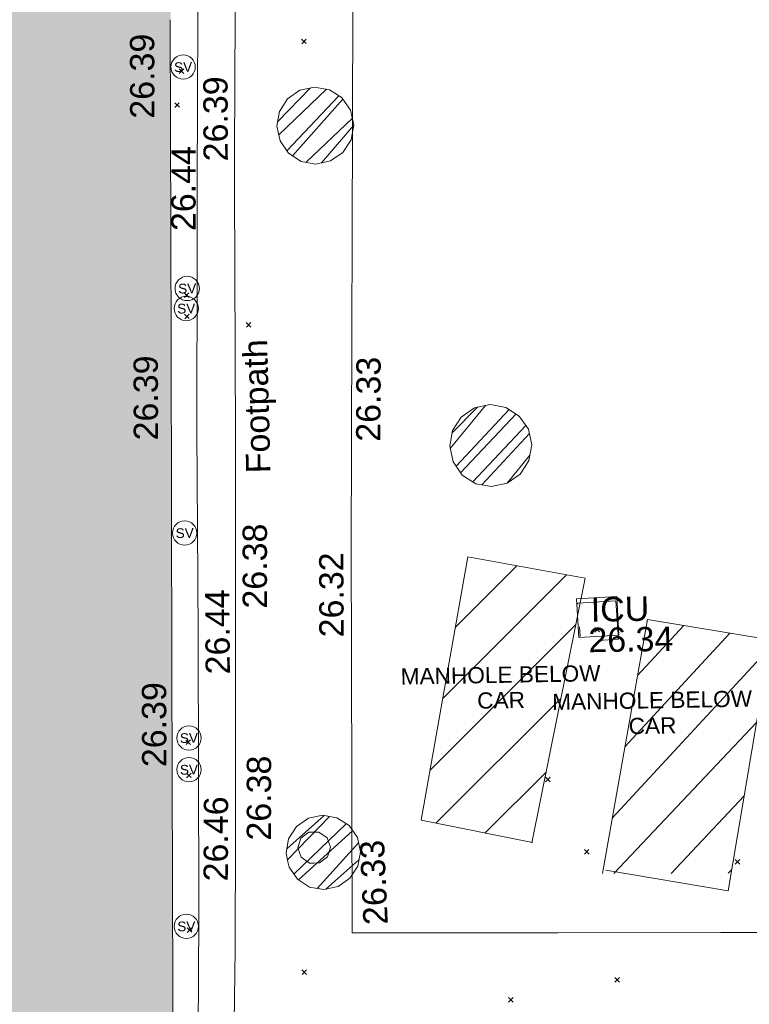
# Model space of a CAD drawing. Header units: millimetres. Extents: x -290717 to 520720, y -88450 to 287762.
# Tile 226 of 256: x 15647 to 26908, y 15873 to 31063. Entities that reach past the tile are written whole.
import ezdxf

# ---------------------------------------------------------------- set-up
doc = ezdxf.new("R2010")
doc.units = ezdxf.units.MM
for name, pattern in [('IMPORT-HIDDEN2 _3_', [4762.5, 3175, -1587.5]), ('IMPORT-UG_ELEC_STREET LIGHTING_QLB2 _2_', [2700, 1500, -300.0000000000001, 0, -250, 150, -300.0000000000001, 0, -200]), ('IMPORT-UG_UNIDENTIFIED_QLA _2_', [2350, 1500, -300.0000000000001, 0, -50, 150, -300.0000000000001, 0, -50])]:
    doc.linetypes.add(name, pattern=pattern)
for name, color, linetype, lineweight, true_color in [('00_TOPO_SERV_STOP_VALVE', 7, 'Continuous', 9, 0x666666), ('00_UAV_BUILDING_OUTLINE', 5, 'Continuous', 9, 0x0000ff), ('00_UAV_FOOTPATH', 7, 'Continuous', 9, 0xa50000), ('00_UAV_PARKING', 4, 'Continuous', 9, 0x00ffff), ('00_UAV_SERV_IC', 5, 'Continuous', 9, 0x0000ff), ('12333-PUM-2D-U-0001-C01 - Rev2_REVIT IMPORT_dwg', 7, 'Continuous', 9, 0x767676), ('A_RHA_Line', 7, 'Continuous', 9, 0x00a600), ('PUM-CHAMBER EXTENTS', 6, 'IMPORT-HIDDEN2 _3_', 9, 0xff00ff), ('PUM-COMBINED-MH', 30, 'Continuous', 9, 0xff7f00), ('PUM-UNABLE TO SURVEY', 190, 'Continuous', 9, 0x7f00ff), ('PUM-UNIDENTIFIED UTILITIES-QLA', 7, 'IMPORT-UG_UNIDENTIFIED_QLA _2_', 9, 0x52a500)]:
    doc.layers.add(name, color=color, linetype=linetype, lineweight=lineweight, true_color=true_color)
for name, color, linetype, lineweight in [('00_UAV_SURFACE', 7, 'Continuous', 9), ('A_RHA_Detail', 7, 'Continuous', 9), ('GEN-TEXT', 7, 'Continuous', 9)]:
    doc.layers.add(name, color=color, linetype=linetype, lineweight=lineweight)
doc.styles.add('Arial_1', font='arial.ttf', dxfattribs={"height": 250})
doc.styles.add('Swis721 Lt BT', font='swissl.ttf', dxfattribs={"height": 399.9999999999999})
doc.styles.add('Swis721 Lt BT_2', font='swissl.ttf', dxfattribs={"height": 375})
pattern_1 = [(45, (-533641079.65, -725615854.3560001), (-265.1650429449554, 265.1650429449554), []), (45, (-533640902.873, -725615854.3560001), (-265.1650429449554, 265.1650429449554), [])]

# ---------------------------------------------------------------- blocks, each defined once
blk = doc.blocks.new('12333-PUM-2D-U-0001-C01 - Rev2_REVIT IMPORT_dwg_MSL_Sluice_Valve_SYM-2077246-Site Location Plan Existing')
at = {"layer": '00_TOPO_SERV_STOP_VALVE', "color": 254, "true_color": 0xcccccc}
blk.add_circle((0, 0), 500.0000000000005, dxfattribs=at)
at = {"layer": '00_TOPO_SERV_STOP_VALVE', "insert": (0, 198.9876086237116), "char_height": 399.9999999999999, "width": 785.1100955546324, "attachment_point": 2, "line_spacing_factor": 1.005061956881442, "style": 'Swis721 Lt BT'}
blk.add_mtext('SV', dxfattribs=at)
blk = doc.blocks.new('12333-PUM-2D-U-0001-C01 - Rev2_REVIT IMPORT_dwg_MGS62954_T2_Galway_ITM_3d_Rev1-2077680-Site Location Plan Existing')
at = {"layer": '00_UAV_FOOTPATH', "color": 254, "true_color": 0xcccccc, "flags": 128}
blk.add_lwpolyline([(533920487.4509367, 725587567.1978385), (533921508.3060001, 725587535.3955), (533921499.3060001, 725587297.3954998), (533921424.3060002, 725584100.3955002), (533921417.0380524, 725583559.9804789), (533921365.3060001, 725579713.3955001), (533921345.2730093, 725578560.5109864), (533921294.3060002, 725575627.3955001), (533921255.2523171, 725573561.3471892), (533921222.3060001, 725571818.3955001), (533921172.3060001, 725570290.3955)], dxfattribs=at)
at = {"layer": '00_UAV_PARKING', "color": 254, "true_color": 0xcccccc, "flags": 128}
blk.add_lwpolyline([(533958371.7295001, 725571461.8715), (533953716.7662603, 725571548.9706043), (533952118.7295, 725571578.8715001), (533948717.3818697, 725571626.1814755), (533947120.3060002, 725571648.3955), (533943717.9069261, 725571696.0521932), (533942408.3060001, 725571714.3955001), (533938718.7368842, 725571778.9215968), (533937948.306, 725571792.3955001), (533933890.3060001, 725571848.3955001), (533933719.2990279, 725571851.381652), (533929595.3060001, 725571923.3955), (533928720.1873084, 725571937.339557), (533926206.3060002, 725571977.3955001), (533923720.8856086, 725572020.4364704), (533923030.3060001, 725572032.3955), (533923095.546692, 725576341.2133343), (533923119.3060001, 725577910.3955), (533923189.2176698, 725581340.3043863), (533923218.3060002, 725582767.3955001), (533923288.8376346, 725586338.6472616)], dxfattribs=at)
at = {"layer": '00_UAV_SERV_IC', "color": 254, "true_color": 0xcccccc, "flags": 128}
blk.add_lwpolyline([(533926606.3060001, 725576527.3955), (533926581.3060001, 725577124.3955001), (533927204.1676844, 725577150.4784851), (533927229.1676845, 725576553.478485)], close=True, dxfattribs=at)
at = {"layer": '00_UAV_SURFACE', "color": 254, "true_color": 0xcccccc, "flags": 128}
blk.add_lwpolyline([(533920925.781711, 725587553.5426741), (533920843.0375, 725583590.5535), (533920823.0320889, 725582554.6568696), (533920770.0375001, 725579810.5535), (533920746.03842, 725577555.3458358), (533920736.0375, 725576615.5535), (533920674.0307153, 725572555.9880912), (533920670.0375, 725572294.5535), (533920608.0375, 725569679.5535)], dxfattribs=at)
at = {"xscale": 0.375, "yscale": 0.375, "zscale": 0.375}
for p in [(533920656.0375001, 725585433.5535), (533920659.0375, 725582016.5535002), (533920639.0374999, 725581707.5535002), (533920555.0375, 725578244.5535002), (533920565.0375001, 725575082.5535002), (533920557.0375, 725574593.5535), (533920474.0375, 725572177.5535002)]:
    blk.add_blockref('12333-PUM-2D-U-0001-C01 - Rev2_REVIT IMPORT_dwg_MSL_Sluice_Valve_SYM-2077246-Site Location Plan Existing', p, dxfattribs=at)
at = {"layer": '00_UAV_BUILDING_OUTLINE', "color": 251, "true_color": 0x666666, "char_height": 375, "width": 1495.902363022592, "attachment_point": 1, "line_spacing_factor": 1.005061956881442, "style": 'Swis721 Lt BT_2'}
for insert, rotation in [((533919824.2339407, 725584650.2633067), 89.16591115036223), ((533919793.5334482, 725579686.2424269), 89.16591115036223), ((533919834.1078616, 725574644.2067859), 89.16591115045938)]:
    blk.add_mtext('26.39', dxfattribs=dict(at, insert=insert, rotation=rotation))
at = {"layer": '00_UAV_FOOTPATH', "color": 251, "true_color": 0x666666, "char_height": 375, "attachment_point": 1, "line_spacing_factor": 1.005061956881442, "style": 'Swis721 Lt BT_2'}
for s, insert, width, rotation in [('26.39', (533920945.6953219, 725583972.2602206), 1495.902363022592, 89.22948548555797), ('Footpath', (533921520.4982735, 725579144.2501464), 2436.183848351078, 90.48038194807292), ('26.38', (533921428.6836511, 725577063.672969), 1495.902363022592, 89.00450538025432), ('26.38', (533921428.7267558, 725573484.2324493), 1495.902363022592, 88.91708981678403)]:
    blk.add_mtext(s, dxfattribs=dict(at, insert=insert, width=width, rotation=rotation))
at = {"layer": '00_UAV_PARKING', "color": 251, "true_color": 0x666666, "char_height": 375, "width": 1495.902363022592, "attachment_point": 1, "line_spacing_factor": 1.005061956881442, "style": 'Swis721 Lt BT_2'}
for s, insert, rotation in [('26.33', (533923224.3432811, 725579607.4762409), 88.83230454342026), ('26.32', (533922604.1587091, 725576598.6821957), 89.13253917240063), ('26.33', (533923209.3024856, 725572143.301006), 91.60699124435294)]:
    blk.add_mtext(s, dxfattribs=dict(at, insert=insert, rotation=rotation))
at = {"layer": '00_UAV_SERV_IC', "color": 251, "true_color": 0x666666, "char_height": 375, "attachment_point": 1, "line_spacing_factor": 1.005061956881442, "style": 'Swis721 Lt BT_2'}
for s, insert, width in [('ICU', (533926800.5553192, 725577142.3375196), 1021.012723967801), ('26.34', (533926755.7271686, 725576671.9585187), 1495.902363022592)]:
    blk.add_mtext(s, dxfattribs=dict(at, insert=insert, width=width))
at = {"layer": '00_UAV_SURFACE', "color": 251, "true_color": 0x666666, "char_height": 375, "width": 1495.902363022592, "attachment_point": 1, "line_spacing_factor": 1.005061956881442, "style": 'Swis721 Lt BT_2'}
for s, insert, rotation in [('26.44', (533920428.0270872, 725582906.6524346), 88.89363173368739), ('26.44', (533920839.086903, 725576057.0408635), 89.37434182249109), ('26.46', (533920751.2216616, 725572867.0923727), 88.768131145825)]:
    blk.add_mtext(s, dxfattribs=dict(at, insert=insert, rotation=rotation))
blk = doc.blocks.new('12333-PUM-2D-U-0001-C01 - Rev2_REVIT IMPORT_dwg-1620468-Site Location Plan Existing')
at = {"layer": 'PUM-CHAMBER EXTENTS', "true_color": 0xffaaff}
h = blk.add_hatch(dxfattribs=at)
h.set_pattern_fill('FP_3', color=211, style=0, pattern_type=2)
h.set_pattern_definition(pattern_1)
h.paths.add_polyline_path([(281600.4447827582, -31953.76701757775), (281827.6452223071, -31908.57404028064), (282020.2564544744, -31779.87532957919), (282148.9551651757, -31587.26409741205), (282194.1481424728, -31360.06365786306), (282148.9551651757, -31132.86321831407), (282021.8747020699, -30942.67386477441), (281827.6452223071, -30811.55327544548), (281600.444782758, -30766.3602981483), (281373.244343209, -30811.55327544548), (281180.633111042, -30940.25198614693), (281051.9344003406, -31132.863218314), (281006.7414230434, -31360.06365786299), (281051.9344003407, -31587.26409741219), (281180.633111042, -31779.87532957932), (281373.2443432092, -31908.57404028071), (281579.79023455, -31949.65857249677)])
h = blk.add_hatch(dxfattribs=at)
h.set_pattern_fill('FP_3', color=211, style=0, pattern_type=2)
h.set_pattern_definition(pattern_1)
h.paths.add_polyline_path([(284222.3017881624, -36976.89712513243), (284464.7106380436, -36928.6790069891), (284670.2149378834, -36791.36542370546), (284807.5285211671, -36585.86112386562), (284855.7466393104, -36343.45227398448), (284807.5285211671, -36101.04342410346), (284670.2149378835, -35895.53912426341), (284464.7106380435, -35758.22554097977), (284222.3017881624, -35710.00742283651), (283979.8929382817, -35758.22554097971), (283774.3886384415, -35895.53912426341), (283637.0750551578, -36101.04342410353), (283588.8569370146, -36343.45227398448), (283637.0750551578, -36585.86112386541), (283774.3886384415, -36791.36542370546), (283979.8929382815, -36928.6790069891)])
h = blk.add_hatch(dxfattribs=at)
h.set_pattern_fill('FP_3', color=211, style=0, pattern_type=2)
h.set_pattern_definition(pattern_1)
h.paths.add_polyline_path([(281526.8819761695, -43147.05320226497), (281746.5178886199, -43103.3649030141), (281932.7162243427, -42978.95115264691), (282057.1299747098, -42792.75281692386), (282100.8182739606, -42573.1169044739), (282057.1299747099, -42353.48099202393), (281932.7162243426, -42167.28265630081), (281746.5178886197, -42042.86890593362), (281526.8819761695, -41999.18060668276), (281307.2460637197, -42042.86890593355), (281121.0477279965, -42167.28265630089), (280996.6339776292, -42353.480992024), (280952.9456783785, -42573.11690447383), (280996.6339776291, -42792.75281692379), (281121.0477279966, -42978.95115264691), (281307.2460637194, -43103.3649030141), (281506.9151110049, -43143.081545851)])
at = {"layer": 'PUM-UNABLE TO SURVEY', "true_color": 0xffffd4}
h = blk.add_hatch(dxfattribs=at)
h.set_pattern_fill('FP_12', style=0, pattern_type=2)
h.set_pattern_definition([(45, (-533641079.65, -725615854.3560001), (-441.9417382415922, 441.9417382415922), [])])
h.paths.add_polyline_path([(326478.3501528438, -47344.35617865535), (328206.3501528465, -47326.35617861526), (328142.3501528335, -43547.35617863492), (328091.7662228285, -43549.07168536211), (326658.1005207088, -46921.52427775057)])
h.paths.add_polyline_path([(309585.35015292, -44172.35617863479), (312328.3501529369, -43797.35617863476), (312393.1752969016, -43334.82625065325), (309787.8046947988, -43307.39784615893)])
h.paths.add_polyline_path([(314779.3501529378, -44213.35617871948), (326462.0334655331, -43589.39657766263), (326383.6476485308, -43523.62306753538), (314841.3851631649, -43377.55991282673)])
h.paths.add_polyline_path([(307725.350152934, -43762.35617871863), (307835.9248455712, -43273.32765665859), (295233.1174567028, -43103.25692144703), (295185.5180985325, -43284.19489728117), (295072.2903490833, -43453.65219968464), (306554.5280522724, -43733.79095838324)])
h.paths.add_polyline_path([(294119.6921323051, -43430.41111298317), (294001.2953490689, -43238.49801812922), (293971.0063920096, -43086.22514828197), (287813.7425422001, -43010.99387663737), (287764.3501529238, -43275.35617863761), (294002.5302771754, -43427.55264780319)])
h.paths.add_polyline_path([(285829.3501528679, -42976.35617863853), (287815.2071889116, -43003.15466533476), (288485.3501528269, -39416.35617869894), (286593.3501528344, -39066.35617872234), (285891.298634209, -42659.31617595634)])
h.paths.add_polyline_path([(307835.9248455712, -43273.32765665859), (309792.0119898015, -43289.42277623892), (310569.3501528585, -39968.35617860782), (308707.3501528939, -39419.35617860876), (307846.7125196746, -43225.61801595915)])
h.paths.add_polyline_path([(312393.1752969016, -43334.82625065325), (314842.1040966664, -43367.87373829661), (315075.3501529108, -40225.35617870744), (312876.3501528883, -39887.35617871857), (312397.3485885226, -43305.04966400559)])
h.paths.add_polyline_path([(327259.4069556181, -43550.54917098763), (327362.8666276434, -43536.83730517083), (327277.1270130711, -43535.68027730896)])
h.paths.add_polyline_path([(327486.2405992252, -43538.50219628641), (328092.8627164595, -43546.49237221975), (328110.350152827, -43505.35617861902), (327489.913348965, -43538.30713914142)])
h.paths.add_polyline_path([(284750.598907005, -42477.65479609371), (285640.3501528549, -38415.35617865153), (283840.3501529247, -38054.35617861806), (283045.3501528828, -42103.35617861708), (283976.1148794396, -42307.65713441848)])
at = {"layer": 'GEN-TEXT', "color": 253, "true_color": 0xaaaaaa}
for p, q in [((281411.9948138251, -30092.71151770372), (281482.7054919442, -30022.00083958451)), ((281482.7054919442, -30092.71151770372), (281411.9948138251, -30022.00083958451)), ((279514.9948138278, -30520.71151777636), (279585.705491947, -30450.00083965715)), ((279585.705491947, -30520.71151777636), (279514.9948138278, -30450.00083965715)), ((279436.9948139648, -31040.71151767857), (279507.7054920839, -30970.00083955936)), ((279507.7054920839, -31040.71151767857), (279436.9948139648, -30970.00083955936)), ((279535.0372812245, -33978.13812852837), (279605.7479593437, -33907.42745040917)), ((279605.7479593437, -33978.13812852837), (279535.0372812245, -33907.42745040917)), ((279532.9948138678, -34303.71151771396), (279603.7054919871, -34233.00083959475)), ((279603.7054919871, -34303.71151771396), (279532.9948138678, -34233.00083959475)), ((280481.9948137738, -34451.71151775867), (280552.705491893, -34381.00083963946)), ((280552.705491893, -34451.71151775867), (280481.9948137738, -34381.00083963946)), ((285776.9948138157, -39247.71151773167), (285847.7054919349, -39177.00083961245)), ((285847.7054919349, -39247.71151773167), (285776.9948138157, -39177.00083961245)), ((279438.9948138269, -40873.71151777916), (279509.7054919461, -40803.00083965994)), ((279509.7054919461, -40873.71151777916), (279438.9948138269, -40803.00083965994)), ((279436.9948138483, -41384.71151771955), (279507.7054919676, -41314.00083960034)), ((279507.7054919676, -41384.71151771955), (279436.9948138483, -41314.00083960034)), ((284975.994813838, -41543.71151770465), (285046.7054919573, -41473.00083958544)), ((285046.7054919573, -41543.71151770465), (284975.994813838, -41473.00083958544)), ((285557.9948137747, -42671.71151773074), (285628.7054918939, -42601.00083961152)), ((285628.7054918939, -42671.71151773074), (285557.9948137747, -42601.00083961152)), ((287881.9948137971, -42864.71151770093), (287952.7054919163, -42794.00083958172)), ((287952.7054919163, -42864.71151770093), (287881.9948137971, -42794.00083958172)), ((279404.9948138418, -43769.71151772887), (279475.705491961, -43699.00083960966)), ((279475.705491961, -43769.71151772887), (279404.9948138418, -43699.00083960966)), ((281166.9948138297, -44449.71151778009), (281237.7054919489, -44379.00083966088)), ((281237.7054919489, -44449.71151778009), (281166.9948138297, -44379.00083966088)), ((285991.9948137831, -44653.71151769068), (286062.7054919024, -44583.00083957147)), ((286062.7054919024, -44653.71151769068), (285991.9948137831, -44583.00083957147)), ((284346.9948138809, -44933.71151771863), (284417.7054920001, -44863.00083959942)), ((284417.7054920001, -44933.71151771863), (284346.9948138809, -44863.00083959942))]:
    blk.add_line(p, q, dxfattribs=at)
at = {"layer": 'PUM-CHAMBER EXTENTS', "color": 211, "linetype": 'Continuous', "true_color": 0xffaaff, "flags": 128}
for points in [[(282194.1481424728, -31360.06365786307), (282148.9551651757, -31132.86321831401), (282021.8747020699, -30942.67386477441), (282020.2564544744, -30940.2519861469), (281827.6452223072, -30811.55327544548), (281600.4447827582, -30766.36029814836), (281373.2443432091, -30811.55327544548), (281180.633111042, -30940.2519861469), (281051.9344003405, -31132.86321831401), (281030.5090321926, -31240.57581776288), (281006.7414230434, -31360.06365786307), (281051.9344003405, -31587.26409741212), (281180.633111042, -31779.87532957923), (281373.2443432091, -31908.57404028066), (281600.4447827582, -31953.76701757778), (281640.0632372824, -31945.88641694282), (281827.6452223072, -31908.57404028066), (282020.2564544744, -31779.87532957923), (282148.9551651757, -31587.26409741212)], [(284855.7466393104, -36343.45227398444), (284807.5285211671, -36101.04342410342), (284670.2149378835, -35895.53912426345), (284464.7106380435, -35758.22554097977), (284285.5151535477, -35722.58134302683), (284222.3017881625, -35710.0074228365), (283979.8929382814, -35758.22554097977), (283774.3886384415, -35895.53912426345), (283637.0750551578, -36101.04342410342), (283588.8569370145, -36343.45227398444), (283637.0750551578, -36585.86112386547), (283672.0529921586, -36638.20930593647), (283774.3886384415, -36791.36542370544), (283979.8929382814, -36928.67900698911), (284222.3017881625, -36976.89712513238), (284464.7106380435, -36928.67900698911), (284670.2149378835, -36791.36542370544), (284749.4687848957, -36672.75365965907), (284807.5285211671, -36585.86112386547)], [(282100.8182739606, -42573.11690447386), (282057.1299747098, -42353.48099202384), (281932.7162243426, -42167.28265630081), (281746.5178886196, -42042.86890593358), (281715.2954789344, -42036.6583825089), (281526.8819761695, -41999.18060668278), (281307.2460637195, -42042.86890593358), (281121.0477279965, -42167.28265630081), (280996.6339776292, -42353.48099202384), (280952.9456783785, -42573.11690447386), (280979.6382930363, -42707.30974036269), (280996.6339776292, -42792.75281692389), (281121.0477279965, -42978.95115264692), (281307.2460637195, -43103.36490301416), (281526.8819761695, -43147.05320226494), (281746.5178886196, -43103.36490301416), (281858.4723031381, -43028.5593548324), (281932.7162243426, -42978.95115264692), (282057.1299747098, -42792.75281692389)]]:
    blk.add_lwpolyline(points, close=True, dxfattribs=at)
at = {"layer": 'PUM-COMBINED-MH', "color": 41, "true_color": 0xffd4aa, "flags": 128}
blk.add_lwpolyline([(281638.5302279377, -42495.8561785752), (281590.654593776, -42348.51012739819), (281465.3145562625, -42257.44525971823), (281397.3501528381, -42257.44525971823), (281310.3857495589, -42257.44525971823), (281185.0457120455, -42348.51012739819), (281137.1700778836, -42495.8561785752), (281185.0457120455, -42643.20222975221), (281310.3857495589, -42734.26709743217), (281378.3501528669, -42734.26709743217), (281465.3145562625, -42734.26709743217), (281590.654593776, -42643.20222975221)], close=True, dxfattribs=at)
at = {"layer": 'PUM-UNABLE TO SURVEY', "color": 7, "true_color": 0xffffd4, "flags": 128}
for points in [[(284749.3501529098, -42483.35617862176), (285640.3501528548, -38415.35617865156), (283840.3501529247, -38054.35617861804), (283045.3501528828, -42103.3561786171), (284758.3501528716, -42479.3561786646)], [(285882.3501529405, -42921.35617870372), (287764.3501529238, -43275.35617863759), (288485.3501528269, -39416.35617869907), (286593.3501528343, -39066.35617872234), (285829.3501528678, -42976.35617863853)]]:
    blk.add_lwpolyline(points, dxfattribs=at)
at = {"layer": 'PUM-UNIDENTIFIED UTILITIES-QLA', "color": 9, "true_color": 0xc5e1aa, "flags": 128}
blk.add_lwpolyline([(285524.3501529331, -38797.35617863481), (286112.3501529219, -38770.35617863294), (286142.3501528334, -39363.35617862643), (285554.350152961, -39390.35617851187)], close=True, dxfattribs=at)
blk.add_blockref('12333-PUM-2D-U-0001-C01 - Rev2_REVIT IMPORT_dwg_MGS62954_T2_Galway_ITM_3d_Rev1-2077680-Site Location Plan Existing', (-533641079.6498471, -725615854.3561786))
at = {"layer": 'PUM-UNABLE TO SURVEY', "color": 51, "true_color": 0xffff7f, "char_height": 250, "width": 3682.086025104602, "attachment_point": 2, "line_spacing_factor": 0.9417779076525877, "style": 'Arial_1'}
for insert in [(284311.6486760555, -39756.2367455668), (286642.6633113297, -40189.77565929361)]:
    blk.add_mtext('MANHOLE BELOW\\PCAR', dxfattribs=dict(at, insert=insert))

msp = doc.modelspace()

# ---------------------------------------------------------------- hatches: boundary and pattern name
at = {"layer": 'A_RHA_Detail', "true_color": 0xc0c0c0}
h = msp.add_hatch(color=9, dxfattribs=at)
h.paths.add_polyline_path([(-80880.60083898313, -68502.79057078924), (-80400.86592458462, -68483.4150911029), (-80400.86592458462, -62984.64684182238), (-24474.85765180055, -63009.32043784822), (-24456.14471274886, -50840.30023854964), (-36622.55041054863, -50831.65104346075), (-36622.5504104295, -44228.57792609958), (-50959.05265825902, -44213.68205212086), (-50959.05265825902, -42573.78171509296), (-54563.93258049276, -42571.21897729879), (-54565.69773355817, -45054.17447471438), (-92408.82109324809, -45027.27149617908), (-92411.78875845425, -49201.74309219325), (-100061.9988811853, -49201.74309219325), (-100052.221444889, -64852.82557835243), (-86120.90825231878, -64852.82557835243), (-86092.16626519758, -62957.90041523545), (-84861.10047611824, -62957.90041520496), (-84854.79054275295, -68240.10973718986), (-80870.60226895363, -68240.10973718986)])
h.paths.add_polyline_path([(-137238.9269955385, -68461.93840922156), (-132719.7426408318, -68433.06336920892), (-132847.0731201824, -62850.0428228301), (-130454.6837966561, -62916.63108081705), (-130498.2830220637, -61355.8539363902), (-117581.136331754, -61423.42893434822), (-117492.3908565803, -49183.91309186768), (-125136.5200282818, -49178.47881939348), (-125133.5727033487, -45032.61887132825), (-163007.1824077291, -45005.69421944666), (-163007.1824077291, -44090.29634113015), (-163123.8521375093, -44090.21339942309), (-163122.6389897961, -42383.751842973), (-166563.8543420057, -42383.75184295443), (-166565.0349082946, -44044.3982420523), (-193158.4656786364, -44025.49275802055), (-193195.152889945, -62863.6565097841), (-137269.7106414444, -62916.63108078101), (-137254.3708868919, -65679.90523788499)])
h.paths.add_polyline_path([(120310.9497607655, -32334.2823016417), (120312.4652266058, -31610.73011961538), (133451.2244789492, -31638.24899384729), (133469.2230092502, -19717.98315777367), (121295.7536929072, -19692.48606427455), (121319.8434528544, -8190.941560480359), (112277.0825929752, -8172.001674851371), (112263.1769726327, -14811.12345451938), (78285.85310969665, -14739.95861435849), (78292.82277619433, -8167.077575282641), (76545.55099677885, -8163.40371230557), (69355.76844230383, -8152.931592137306), (69353.66597202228, -9156.746357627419), (68372.60878942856, -9154.691552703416), (68372.60878942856, -13705.52853212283), (69333.72334743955, -13707.54156767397), (69325.07112544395, -16249.53369225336), (66623.4489111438, -16249.53369225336), (66619.79243932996, -17995.29925522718), (65989.07757491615, -17995.29925522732), (65985.44262769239, -19730.78799479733), (57152.23993372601, -19712.28702423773), (57127.42535098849, -31559.89461998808), (70277.87165423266, -31587.43801817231), (70277.87165428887, -32271.74147154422), (78263.96947906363, -32285.12944888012), (78266.62669288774, -31019.79372153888), (112335.8856506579, -31091.15111856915), (112335.8856506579, -32317.57330550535), (119781.4233959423, -32333.17321910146)])
h.paths.add_polyline_path([(7503.71740934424, -1791.43926322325), (15482.43097389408, -674.0213230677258), (15484.0826184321, 148.1327206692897), (56188.28042539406, 205.5276654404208), (56155.8432600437, 14338.31663138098), (18016.62665932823, 14236.4814953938), (17967.9025208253, 34313.18372075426), (21727.10644861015, 34324.06926249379), (21708.9097307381, 40608.10218319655), (18009.66447156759, 40608.10218325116), (17995.54603703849, 45483.75063445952), (9770.084212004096, 45420.63294734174), (3966.216019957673, 45443.14492469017), (3984.771235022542, 14176.56786831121), (1023.062455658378, 14176.56786840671), (-276.5134647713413, 14190.52623465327), (-231.6790044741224, 5976.811441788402), (-226.4491536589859, 193.7444677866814), (1220.250839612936, 179.5999159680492), (7477.609307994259, 143.2867556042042), (7488.638446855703, -674.0213230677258)])
h.paths.add_polyline_path([(77755.59663317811, 53.47451145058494), (77729.51881611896, 1699.844979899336), (94464.47132486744, 1659.976083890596), (94606.37913471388, 17991.39023626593), (88810.41901146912, 18015.03260816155), (88799.89418497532, 14436.74271609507), (69413.88950349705, 14457.87738898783), (69377.35724448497, 99.62816357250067), (70760.85642036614, 92.0068082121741)])
h.paths.add_polyline_path([(61252.12079698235, 46453.95617369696), (105774.7348988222, 46472.68783510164), (105768.2642197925, 61852.61234310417), (92285.13876306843, 61852.61234310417), (92308.59670397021, 65784.30757142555), (96107.46680002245, 65767.6044524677), (96059.6808111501, 75209.20847378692), (101084.8427276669, 75071.88872768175), (104988.0046543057, 74765.36560410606), (108403.6894220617, 74363.84089439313), (112009.2703903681, 73787.25420864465), (115645.3524814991, 73049.69667210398), (116890.8108050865, 72761.69136255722), (120208.9929832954, 71893.18353872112), (120865.241739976, 71703.68487155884), (124135.6329505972, 70669.67317909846), (127435.6253142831, 69480.50055823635), (127820.4368655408, 69394.93141813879), (128274.3081769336, 69331.69585757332), (128731.879114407, 69306.66104520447), (129189.9401456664, 69320.00258265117), (129645.2782985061, 69371.62688830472), (130094.6997111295, 69461.17185607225), (130535.0520071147, 69588.00939078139), (130963.2464342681, 69751.2498188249), (131376.279516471, 69949.74812593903), (131771.254123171, 70182.11198906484), (132162.5575600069, 70460.54046602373), (132496.0921582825, 70741.69081117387), (132820.8713676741, 71064.98072578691), (133117.4593294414, 71414.31364276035), (133383.77568926, 71787.23923958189), (133616.5473239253, 72178.53728446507), (133817.1647262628, 72590.54524901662), (133982.6025969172, 73017.89547517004), (134111.7005086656, 73457.59040804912), (134203.5529320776, 73906.545904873), (134257.5155882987, 74361.61286220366), (134272.5462649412, 74819.59931534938), (134250.5259874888, 75277.29281749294), (134189.6227572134, 75731.48297750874), (134090.9274700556, 76178.98397761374), (133955.1324028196, 76616.65691996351), (133783.1900598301, 77041.4318434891), (133576.3064937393, 77450.3292564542), (133335.9328436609, 77840.48103831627), (133063.7551572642, 78209.15055536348), (132761.6825665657, 78553.75185442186), (132431.8338935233, 78871.86780505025), (132076.5227904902, 79161.26705200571), (131698.2415079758, 79419.91966864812), (131299.6434187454, 79646.01139199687), (131093.5942456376, 79746.34209763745), (132146.0467355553, 83110.22226149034), (122787.763295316, 86282.54285521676), (121604.3555410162, 82800.35918872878), (117095.9864226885, 83870.84033788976), (116841.9598400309, 83526.35449576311), (116120.5435466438, 91221.9361197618), (110237.7341284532, 91274.27491024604), (110194.3680786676, 90435.39030217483), (104988.0046543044, 90486.49901569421), (104973.2761846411, 94309.82427956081), (103746.1314668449, 94309.82427962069), (103839.9937121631, 122852.1474272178), (96365.09202303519, 122931.9599471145), (96350.3400238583, 123952.416858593), (104555.5505249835, 123902.1925258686), (104607.3234457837, 120248.5396157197), (125502.5015002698, 120134.193340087), (125662.0200253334, 137657.3796883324), (114479.5865733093, 137699.2256881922), (114382.3062641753, 129149.9458158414), (104644.1590035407, 129187.997507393), (104577.9931702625, 126217.3903165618), (101184.4926405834, 126159.1566967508), (101264.6166812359, 135959.2655565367), (89967.23177303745, 135988.8856164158), (89927.63362986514, 125823.6463181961), (93630.53562299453, 125840.7948842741), (93580.6568888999, 122931.9599471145), (88697.38835373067, 122904.7310127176), (88679.38989541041, 95739.0914377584), (86378.25848993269, 95739.0914377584), (86378.18187189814, 96178.10083375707), (83279.5074328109, 96200.92083330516), (83273.62493422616, 95735.74732136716), (70169.67509616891, 95733.22421950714), (70166.2684274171, 96272.07409350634), (66674.99731291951, 96257.14073659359), (66654.74538556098, 95755.71092140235), (65784.77231076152, 95755.71092140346), (65887.65094981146, 117470.6305650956), (53473.34271625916, 117487.9046429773), (53434.44066306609, 98570.4634906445), (40649.41626913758, 98570.46349066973), (40610.16711556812, 94406.01479082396), (38853.82372865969, 94410.36303444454), (38848.65589191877, 89463.65332732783), (40612.46601909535, 89518.45976927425), (40665.38257359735, 86257.73741131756), (38372.19584673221, 86305.7230928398), (38369.79373532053, 76901.0507917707), (50937.95125076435, 76944.40198877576), (50922.88567283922, 74598.78180893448), (56484.90611318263, 74588.85093774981), (56484.9061131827, 75194.85181998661), (92465.40372273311, 75233.02581663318), (92645.92783659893, 71766.64845097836), (89810.5550181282, 69362.83965827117), (85313.16173971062, 69360.94750424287), (85313.16173971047, 66907.40508090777), (75210.14498260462, 66903.15451592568), (75210.14498260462, 63815.70944554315), (70819.40014306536, 63815.70999204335), (70819.21601502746, 64253.35708063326), (69456.8341568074, 64253.35708063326), (69455.71957374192, 66901.99623168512), (61303.3285675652, 66898.56680686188), (61304.56054652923, 63970.32021231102), (70500.41048205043, 63970.32021223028), (70500.40885431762, 61852.59006210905), (61245.64388480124, 61848.69637492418), (61252.12079698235, 46455.07044720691)])
h.paths.add_polyline_path([(-17153.16561239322, 48569.32684293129), (-17153.16561227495, 60770.38083690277), (-29362.88357762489, 60774.7042869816), (-29362.88357762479, 67399.20394583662), (-43507.25361058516, 67405.01911302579), (-43488.53133082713, 69093.07334179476), (-45766.41866234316, 69109.32868391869), (-45794.34620035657, 67405.01911302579), (-47272.11273197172, 67404.21245453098), (-47272.44887636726, 66454.91798912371), (-86004.56386335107, 66468.6329952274), (-86006.66970790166, 60521.58362724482), (-92662.8772251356, 60521.58362724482), (-92666.53762789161, 50184.35611936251), (-79752.016597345, 50179.78302554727), (-79752.016597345, 48591.49323813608), (-17157.71631240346, 48569.32845421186)])
h.paths.add_polyline_path([(-201056.4185879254, 48628.75479108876), (-138377.9751621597, 48634.64535782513), (-138377.9751621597, 50133.28202330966), (-125467.710581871, 50134.49533928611), (-125468.6909603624, 60566.19036866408), (-132186.8595615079, 60565.86652591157), (-132187.4203588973, 66533.01978768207), (-170643.3098734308, 66805.61809689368), (-170643.3098732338, 67738.78475851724), (-200340.0100486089, 67488.93693767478), (-200348.7175167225, 60827.7802510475), (-201057.5650552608, 60827.71357562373), (-201056.6510294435, 51102.0431337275)])
h.paths.add_polyline_path([(-240051.5126725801, 54769.1949116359), (-239444.4902595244, 54811.10754483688), (-239186.5396225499, 54841.92927608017), (-238764.8191578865, 54940.98166103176), (-238382.4735933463, 55122.46891391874), (-237990.3402229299, 55354.87497237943), (-237269.2031026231, 55936.21514997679), (-237030.2712443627, 56228.66101920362), (-236793.0039600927, 56569.31473977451), (-236554.5880579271, 57004.26389721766), (-236432.7219585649, 57267.46508911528), (-236300.0815274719, 57753.26239002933), (-236250.7285154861, 58017.17885687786), (-236235.6490610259, 58516.21786795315), (-236233.2538430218, 58987.85640057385), (-236213.702979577, 59823.48083772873), (-236363.8287856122, 59820.8603820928), (-236634.0279869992, 60698.06075831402), (-236391.9547756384, 61432.1972634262), (-236225.4740089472, 61435.10319604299), (-236201.6036570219, 62637.68779599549), (-232563.5271750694, 62639.28734435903), (-232563.5271750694, 63049.03842407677), (-232732.1945866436, 63049.15302221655), (-232860.1521278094, 63457.9589027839), (-232731.6068089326, 63914.24862701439), (-232560.8209657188, 63914.24862701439), (-232521.9864006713, 70597.99604498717), (-240628.6947850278, 70598.85496274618), (-240629.7923196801, 72350.98321581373), (-246412.6011213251, 72347.36085937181), (-246412.6011213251, 70616.45923939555), (-254449.5805725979, 70618.60952619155), (-254454.637144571, 70754.06491724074), (-254469.7140363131, 73191.6627625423), (-263883.2532625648, 73267.83063692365), (-263902.4181505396, 68260.74348557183), (-263714.8217520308, 68259.82096576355), (-263552.9672900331, 67819.6543439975), (-263719.0883117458, 67392.20684197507), (-263913.629869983, 67392.20684288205), (-263956.7001914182, 58633.76423459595), (-260181.1963171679, 58611.22607638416), (-260192.3146984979, 56354.25111578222), (-257184.684388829, 56339.46086010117), (-257213.4419958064, 57092.93866025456), (-257338.5163846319, 57093.27331227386), (-257471.0109295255, 57531.7457231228), (-257338.5163845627, 58062.22513700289), (-257203.4956297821, 58064.06881293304), (-257173.5751889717, 58598.54056827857), (-256478.2273617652, 58575.27357918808), (-256478.2273617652, 58788.51859477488), (-256013.0091299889, 58911.92701537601), (-255397.0786589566, 58780.99767608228), (-255397.0786664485, 58595.98242230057), (-243809.8853614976, 58585.92793205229), (-243805.3570672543, 58352.04527760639), (-243740.9394682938, 57884.52572396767), (-243619.083060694, 57421.84877501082), (-243424.3877541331, 56943.65915328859), (-243247.1437899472, 56608.24157716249), (-243003.0710577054, 56249.99021479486), (-242732.2093200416, 55932.75703086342), (-242371.7230179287, 55603.12658814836), (-242141.2551255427, 55424.88676771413), (-241804.9643038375, 55216.88439829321), (-241529.464082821, 55077.02869058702), (-241100.6275144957, 54917.18295005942), (-240836.2134980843, 54840.82833179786), (-240453.4486196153, 54788.6078413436), (-240203.3756532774, 54776.52967577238)])
h.paths.add_polyline_path([(40276.69022620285, 59895.3641775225), (40328.62676026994, 69196.9439153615), (36588.99968782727, 69217.82459101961), (36619.46637569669, 74674.25962431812), (32264.36460075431, 74687.02318924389), (32233.48293864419, 69156.26826309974), (11916.69390488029, 69269.70959690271), (11966.66200108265, 78218.75165977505), (29087.50901742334, 78123.15526811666), (29143.44567202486, 88141.13700481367), (15719.34879623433, 88216.09212957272), (15732.60379610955, 90589.99788900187), (4594.294101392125, 90652.19003492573), (4525.129359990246, 78265.12250452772), (10096.76365550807, 78234.01258734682), (10077.43887221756, 74773.03821913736), (4547.641142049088, 74803.91453678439), (4465.579974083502, 60107.16002351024), (19125.89094757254, 60025.30234268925), (19139.86249371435, 62527.53804648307), (31738.59196305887, 62457.19146407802), (31724.55430855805, 59943.11609818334), (38369.79364222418, 59906.01157297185)])
h.paths.add_polyline_path([(-246083.0241259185, 72334.29150213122), (-246083.0594797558, 72334.30275087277), (-246208.2905500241, 72334.29150213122)])
h.paths.add_polyline_path([(-114575.3004830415, 112178.0758696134), (-114575.3246436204, 112178.0758696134), (-114707.2752166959, 115801.5811617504)])
h.paths.add_polyline_path([(-154699.9178766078, 101760.4080976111), (-114382.0503338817, 101776.0542915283), (-114382.0503338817, 106926.936016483), (-113755.641395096, 106927.1791078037), (-113757.5507412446, 111847.2721532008), (-114431.6837526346, 111847.2721532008), (-114431.8098651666, 112178.075869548), (-114575.3004830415, 112178.0758696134), (-114578.9984943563, 121707.2390834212), (-123056.9849702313, 121707.2390834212), (-123068.8201032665, 156452.7036899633), (-119381.2340625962, 156454.1347343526), (-119381.2340625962, 160165.8603541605), (-115501.031452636, 160167.3661472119), (-115503.3750945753, 166206.5793118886), (-132411.7987151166, 166599.6604729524), (-132411.8243306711, 166665.6603411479), (-135275.0124468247, 166664.5489553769), (-135275.0124468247, 166628.1883102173), (-135911.3205077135, 166628.1944503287), (-135911.3479256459, 166352.1604668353), (-152521.1633846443, 166345.7145607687), (-152518.3680955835, 159142.6836790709), (-150699.3133726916, 159117.9265656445), (-150755.6690356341, 122560.6912032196), (-151059.2005266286, 122560.6912032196), (-151061.0981347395, 121302.4374931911), (-154138.3148337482, 121372.6012653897), (-154138.3148337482, 121865.183451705), (-154704.3888425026, 121867.2611370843), (-154688.5451973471, 119352.3937021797), (-154745.5933227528, 119352.3715636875), (-154745.5763474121, 118722.1532660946), (-160794.1544526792, 118748.744283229), (-160794.1544527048, 119410.5425977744), (-163852.1622693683, 119422.408321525), (-163855.0715294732, 118762.2003111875), (-167568.6765459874, 118778.5256058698), (-166634.6619849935, 124395.1277019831), (-166843.6206842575, 124471.2090400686), (-167568.6765459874, 124707.6250904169), (-168028.2173235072, 124841.3808643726), (-168630.5006276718, 124991.3056740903), (-169238.2056070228, 125117.4693074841), (-169850.3952285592, 125219.6772877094), (-170466.1255403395, 125297.7720169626), (-171089.1102599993, 125351.8553033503), (-171704.4065937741, 125381.1774254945), (-172325.0479971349, 125386.3595015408), (-172782.2248668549, 125374.5832363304), (-173401.7764236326, 125337.4554476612), (-174019.3926983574, 125276.0328036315), (-174634.1213722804, 125190.4100127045), (-175245.0145766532, 125080.7190996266), (-176047.1958093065, 124895.7675261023), (-176665.4852587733, 124724.7228134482), (-177045.3001228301, 124609.1129151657), (-177631.5127793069, 124405.2077276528), (-176665.4852586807, 118818.5158793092), (-177558.9402083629, 118822.4435769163), (-177662.2853368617, 125263.4341236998), (-176365.3912352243, 126542.9270807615), (-159462.2970490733, 126319.9103917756), (-157057.7396790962, 128609.0850976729), (-157060.6673204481, 136153.1661957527), (-158638.8016610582, 137740.2441626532), (-159352.3735831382, 137740.2441626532), (-161634.4140635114, 140201.1078539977), (-168727.9404946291, 140256.8191147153), (-171035.0401162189, 137942.884730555), (-174184.1459014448, 137942.884730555), (-176460.1168228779, 140292.2858551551), (-177341.68569345, 140292.285855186), (-177341.7114445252, 140358.4281613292), (-183428.5803825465, 140356.0660244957), (-185921.6385984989, 137917.4639097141), (-185921.6385985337, 131757.309115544), (-186906.8767412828, 131756.9267734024), (-187725.3914540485, 130809.9989183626), (-187724.0588902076, 127376.1828149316), (-186481.0281350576, 126304.557648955), (-186479.4846755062, 122327.2959175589), (-185176.2828158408, 121059.4673825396), (-180304.1129154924, 121059.4673825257), (-180304.1136492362, 118802.0484409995), (-193555.3706955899, 118802.0484409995), (-193555.3686998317, 133117.8341649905), (-192593.6442938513, 133118.2073819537), (-192593.6442938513, 134200.8158367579), (-192224.6284783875, 134200.9592041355), (-192225.5653014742, 136615.0101267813), (-192595.0012461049, 136615.0101267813), (-192595.4357332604, 137734.4745166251), (-193589.2709668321, 137734.4746851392), (-193589.2685988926, 147474.5705834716), (-193163.2062206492, 147492.8644728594), (-192606.8095195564, 147551.4951472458), (-192359.9383250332, 147589.5931622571), (-192199.8207947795, 147616.5827293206), (-191882.7548926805, 147682.9245600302), (-191568.5380071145, 147761.6632019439), (-191020.2573150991, 147932.4221712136), (-190950.5841382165, 147955.8263236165), (-190647.7999969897, 148070.951423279), (-190349.769078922, 148197.8750093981), (-190056.9509284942, 148336.4013817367), (-189769.7970512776, 148486.316942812), (-189375.4954991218, 148717.2624196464), (-189132.9060261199, 148873.2749095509), (-188867.5421091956, 149059.0543930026), (-188609.6764469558, 149255.1087866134), (-188354.9814056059, 149465.3525772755), (-188079.6339208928, 149713.8792482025), (-187884.9836199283, 149901.8220103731), (-187538.2510284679, 150274.4802367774), (-187446.2998447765, 150378.396083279), (-187241.3270201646, 150629.2310214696), (-187046.3599558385, 150887.9197697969), (-186861.699277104, 151154.0634500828), (-186546.1373636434, 151669.8298752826), (-186524.4196769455, 151707.063245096), (-163675.289831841, 151669.8298752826), (-163687.5843044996, 148134.0767945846), (-157303.6541541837, 148136.4921063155), (-157303.6541541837, 155759.9150161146), (-157557.4317586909, 155765.0384228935), (-157555.9168973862, 166678.0466575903), (-187009.2021991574, 166699.7464767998), (-187013.0952111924, 162054.4009359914), (-188707.1775469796, 162044.5925187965), (-188705.9961893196, 155021.5333641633), (-188737.9999316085, 154650.5326603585), (-188799.0133970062, 154283.1866125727), (-188857.2045401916, 154035.4341107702), (-188966.1106131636, 153679.3368924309), (-189102.6200311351, 153332.8820747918), (-189265.8911677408, 152998.2056672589), (-189454.9174010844, 152677.3710606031), (-189645.2484685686, 152421.322012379), (-189916.9563410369, 152104.2450531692), (-190212.7041973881, 151809.4634871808), (-190530.6686598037, 151538.7947475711), (-190868.889367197, 151293.9075915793), (-191225.2810786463, 151076.3118324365), (-191597.6465194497, 150887.3490190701), (-192092.8415776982, 150682.5621956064), (-192485.2937347, 150569.6612301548), (-192903.8930807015, 150482.2408890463), (-193187.215491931, 150440.8868273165), (-193594.1866364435, 150407.1257787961), (-193594.5953882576, 151459.989522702), (-205369.2399268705, 151455.4201248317), (-205354.452352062, 113350.0822379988), (-207187.1580384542, 113349.3709450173), (-207184.3024929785, 105991.0636522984), (-205312.8709512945, 105991.0636522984), (-205311.2365670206, 101769.6553082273), (-175488.645120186, 101781.2285901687), (-175488.645120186, 110889.6985621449), (-154703.462766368, 110897.5679794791), (-154700.5193329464, 103310.2697088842)])
h.paths.add_polyline_path([(193735.9435692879, 113047.8274775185), (208865.0938716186, 114991.026643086), (208976.1154122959, 114126.6471161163), (216447.8967330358, 115086.3281915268), (216038.7305308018, 118271.970241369), (232648.5073383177, 120405.3421627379), (233425.9936153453, 114352.0734369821), (240632.2017567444, 115277.6440986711), (239854.8412683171, 121329.9334728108), (256406.8682407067, 123455.8879629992), (257091.7572256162, 118089.1198988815), (264572.287122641, 119040.8180953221), (261877.8350554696, 138524.7609215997), (259178.7147038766, 138221.6086023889), (259197.3483654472, 137439.0084132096), (254686.1480587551, 136897.0007613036), (255412.6810205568, 131314.8303174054), (240852.7447965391, 129522.4514055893), (239771.0426540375, 137918.8519126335), (240649.582243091, 138010.1984551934), (240062.3063116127, 142776.6750342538), (239165.7694641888, 142685.0143484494), (237630.9646614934, 151018.3171733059), (266172.8791088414, 154560.7889781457), (271297.187694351, 142612.4006970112), (276531.7397502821, 144861.0987145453), (274941.5029779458, 148527.903728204), (302074.530765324, 160134.9084326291), (300215.9323773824, 164320.1841173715), (301528.161327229, 164907.0997990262), (300405.1237791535, 167477.8916353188), (299016.6944531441, 166945.7181825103), (295626.7488506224, 174518.7544287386), (294333.0289184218, 177537.1551681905), (287288.847594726, 174518.7544287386), (289427.6893504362, 169661.0163464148), (272956.7816584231, 162557.1203578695), (271943.2187786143, 164897.4305293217), (267016.3118217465, 162764.0369715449), (268502.3094164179, 159357.043014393), (265200.4029571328, 157946.4096681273), (226856.4166955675, 153146.7821791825), (227510.3041274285, 148852.0205335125), (228280.9873164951, 141179.0007484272), (227302.3544112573, 141050.2812999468), (227895.3788231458, 136433.1758633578), (228748.5501749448, 136523.8855003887), (229602.307730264, 128023.7667641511), (217691.2359889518, 126493.8999679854), (217642.3600127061, 126874.4332670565), (215138.5007311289, 126552.8357430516), (215194.9980427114, 126112.9650749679), (215015.6132225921, 126089.9247571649), (214840.967257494, 127449.6644606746), (192258.7012018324, 124549.1816390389), (193486.3576426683, 114991.026643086)])
h.paths.add_polyline_path([(-78076.24179098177, 117605.518872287), (-78076.23951907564, 117610.0871212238), (-78070.31812256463, 129485.733079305), (-74723.15926546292, 129478.3852560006), (-74723.15926546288, 125435.7860625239), (-48015.64546089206, 125380.0246061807), (-47996.55031653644, 135872.5822179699), (-61198.159180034, 135901.5630078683), (-74714.72264147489, 135923.5088764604), (-74723.62876031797, 131865.2975510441), (-78070.31812256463, 131872.6421692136), (-78062.97909490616, 149549.768943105), (-58292.26570494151, 149541.5607197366), (-58292.26570494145, 148946.2407608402), (-37707.70924049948, 148937.6946534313), (-37707.70924049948, 159740.0690313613), (-44148.26955758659, 159742.7429641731), (-44148.26955758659, 162961.3319175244), (-49829.95437586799, 162961.3319175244), (-49830.92144141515, 160632.0129326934), (-78494.0902662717, 160643.9130440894), (-78494.0902662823, 161615.1537737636), (-78739.22585210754, 161615.2555472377), (-78691.79195364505, 168187.9195488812), (-90844.5764503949, 168126.8149080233), (-90962.52567696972, 152686.7636278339), (-89064.97866810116, 152685.97582136), (-89079.54115383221, 117610.0871212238), (-78374.80210165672, 117605.6428258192)])
h.paths.add_polyline_path([(69254.82576126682, 129235.9722870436), (69259.97086178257, 136167.7892474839), (86068.0992678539, 136131.0235193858), (86008.66431381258, 164703.3084147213), (58789.63167882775, 164723.5115811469), (58789.63167882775, 170119.2062865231), (54460.16324890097, 170122.4198087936), (54457.21717773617, 166153.2792453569), (47042.21516498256, 166158.7829869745), (47041.10931533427, 164668.9097040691), (39173.27935198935, 164674.7495545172), (39172.83712618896, 164078.9539098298), (17014.87910992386, 164095.400525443), (17002.38841206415, 147267.1142245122), (12659.63471563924, 147267.1142245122), (12653.6008753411, 139137.9291796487), (17031.41608901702, 139134.6797717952), (17024.58791744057, 129935.3194463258), (39191.34773726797, 129918.8662983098), (39191.34773726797, 129258.2867272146), (69014.0340609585, 129236.1510132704)])
h.paths.add_polyline_path([(39265.62356917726, 139467.8223435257), (33050.91021530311, 139484.1586867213), (33087.56357182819, 153427.9220784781), (39277.60130890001, 153411.6505991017), (39277.60130890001, 152830.3127277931), (43058.29603858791, 152820.3745823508), (43024.83899408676, 140092.5601633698), (39267.2657899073, 140092.5601633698)])
h.paths.add_polyline_path([(1979.548949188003, 189123.2414339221), (18699.10403225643, 189180.0465563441), (18678.46874727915, 195253.6675675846), (24349.02704558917, 195272.9334349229), (24334.96888369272, 199550.7690689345), (28829.78348971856, 199566.0403168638), (28798.35772162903, 208815.6446465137), (24334.94961552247, 208806.1514042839), (24333.90624838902, 209113.2475694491), (16811.59093053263, 209087.6902915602), (16806.58456496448, 208843.590909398), (6772.293057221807, 208809.4991440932), (6797.166076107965, 201488.5780549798), (-8471.058649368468, 201436.7038403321), (-8471.058649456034, 200429.0172029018), (-11856.09020773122, 200417.5164702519), (-11823.72827012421, 190892.3684139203), (-7614.729360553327, 190904.9356358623), (-7614.729360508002, 190170.8290169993), (-4608.619189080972, 190169.2993656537), (-4608.238782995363, 190916.8832264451), (1973.379031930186, 190939.2444093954), (1977.122761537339, 189837.3456606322)])
h.paths.add_polyline_path([(-20506.2213294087, 190640.028646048), (-20122.28942212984, 206347.1214480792), (-41550.34215554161, 207015.255795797), (-41462.26177905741, 210449.6195896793), (-31391.41053375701, 210152.0276719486), (-31078.64493158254, 223862.574366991), (-44305.08575746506, 224230.797228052), (-44490.79956595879, 211865.5542346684), (-47510.12209651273, 211942.9901386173), (-47722.57925074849, 203659.0205615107), (-47076.06680551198, 203635.3001466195), (-47175.4684425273, 199531.9403872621), (-46801.21126120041, 199520.4703265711), (-46873.68175963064, 195478.589946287), (-44600.40472249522, 195425.25597799), (-44685.88459510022, 192243.2795180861), (-38073.99929110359, 192135.6564361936), (-38104.39995468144, 191126.9722513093), (-21537.79264469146, 190668.5723413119)])
h.paths.add_polyline_path([(16801.02360974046, 195961.5001375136), (9656.615133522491, 196015.1086064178), (9643.83815057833, 199513.9922857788), (11631.77992465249, 199485.8321209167), (11631.79209405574, 203322.2460457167), (16806.58456511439, 203391.4855727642), (16801.04077099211, 195984.4293109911)])
h.paths.add_polyline_path([(122084.9263243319, 200536.2570557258), (122088.180516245, 206386.1947929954), (125211.1061637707, 206386.1947929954), (125211.1162733, 206645.8932838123), (126202.709897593, 206645.8932838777), (126203.0204768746, 207041.0477229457), (130401.4034740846, 206979.0758390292), (130444.269112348, 209883.2802976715), (126202.8383602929, 209945.883203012), (126203.0204768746, 214624.1281189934), (127364.7919503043, 214624.1281189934), (127365.2106673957, 225380.2058570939), (126159.8599207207, 225380.2527798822), (126207.4133336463, 241475.3410923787), (119482.541129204, 241495.8747302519), (119479.204156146, 246182.0096278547), (109943.9121324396, 246175.219673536), (109953.2702600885, 233033.3814297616), (115000.5285021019, 233033.3814296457), (114999.5792924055, 208653.4991933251), (112026.3032629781, 208653.4991933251), (112024.3519988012, 200538.6764491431), (122024.6079402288, 200536.271559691)])
h.paths.add_polyline_path([(30087.05071628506, 200986.75440713), (38030.67179073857, 201028.6865661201), (38030.67179073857, 202922.9731661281), (38109.89531489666, 202923.3913649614), (38067.25569093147, 208827.6066631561), (38013.35839375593, 208827.667223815), (38012.38630312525, 209012.5383931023), (30044.90685988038, 208970.4802974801), (30060.65944993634, 205986.3119354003)])
h.paths.add_polyline_path([(195986.2599411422, 205661.5722736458), (202896.8751332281, 206052.0074670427), (202676.886254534, 209945.7611691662), (195766.2710618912, 209555.325975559)])
h.paths.add_polyline_path([(-91652.40581580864, 206392.6172135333), (-79454.24421187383, 206432.5105635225), (-79629.29258199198, 238245.6998510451), (-68904.21147484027, 238215.095164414), (-68918.56040493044, 246314.0782553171), (-68756.515268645, 246312.9061543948), (-68755.20581930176, 246638.9786699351), (-79620.07671794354, 246651.3624133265), (-79606.5628449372, 247343.5411849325), (-82154.50636787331, 247318.0695596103), (-82154.50636787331, 247488.1275895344), (-91640.64698348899, 247472.5371040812), (-91638.72040628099, 246846.4753752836), (-131470.3702759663, 246641.42150215), (-131470.3702759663, 250159.5419305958), (-142857.1087886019, 250176.7939677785), (-142864.0554935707, 246220.0701029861), (-165118.8027587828, 246272.3986783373), (-165040.0492656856, 253907.936045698), (-178677.4727934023, 253929.5079730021), (-178699.5521575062, 238176.7234097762), (-138599.3373496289, 238209.4781454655), (-138548.4479938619, 206627.5237025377), (-126646.6702863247, 206572.2299428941), (-126666.6805510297, 234825.8818836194), (-124962.7180531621, 234825.9534805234), (-124969.0241559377, 234688.4891474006), (-91595.61129713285, 234664.3133306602), (-91650.87307429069, 207155.5994723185)])
h.paths.add_polyline_path([(142123.7078306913, 209113.5383730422), (152768.4446292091, 209127.3137315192), (152745.2992288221, 227012.6338093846), (142100.5623961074, 226998.8584508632), (142121.8067345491, 210582.5602414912)])
h.paths.add_polyline_path([(168998.8561285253, 209274.9592350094), (169026.8416078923, 226860.3446541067), (161686.6780313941, 226876.6646907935), (161647.6783165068, 209291.3037608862), (168846.6177107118, 209275.2977201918)])
h.paths.add_polyline_path([(49761.46820716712, 218476.567809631), (49794.00484362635, 223316.1680811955), (41274.07755979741, 223363.4010619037), (41273.58999769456, 223290.879563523), (32187.30576793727, 223351.9666549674), (32202.10532416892, 225553.2987455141), (20081.8372469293, 225634.7833114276), (20035.26675877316, 218707.7438838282), (31566.33951793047, 218630.2204926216), (31566.12891728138, 218598.8950898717), (49547.01686615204, 218478.0095661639)])
h.paths.add_polyline_path([(162361.9830851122, 234154.0520866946), (162366.6425722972, 241589.9129272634), (135261.1026964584, 241630.986197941), (135249.0888707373, 234197.8735112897), (160249.0277027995, 234157.467167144)])
h.paths.add_polyline_path([(176458.8604388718, 246709.572470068), (176516.248447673, 252173.1529805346), (168884.2833866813, 252253.3171281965), (168934.8652923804, 257068.9279575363), (164355.0504715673, 257117.0331241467), (164296.1746742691, 251511.8088120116), (164416.8965511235, 251510.5407811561), (164367.8024342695, 246836.5737543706), (172300.1975056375, 246753.2539686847)])

# ---------------------------------------------------------------- linework, layer by layer
at = {"layer": 'A_RHA_Line', "color": 7}
for p, q in [((17982.38097953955, 26062.85597887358), (17967.90252082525, 31062.83491470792)), ((17996.8594384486, 21062.87704326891), (17982.38097953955, 26062.85597887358)), ((18011.33789735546, 16062.89810751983), (17996.85943845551, 21062.87704326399)), ((18016.65333893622, 14227.26796198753), (18011.33789735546, 16062.89810751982))]:
    msp.add_line(p, q, dxfattribs=at)

# ---------------------------------------------------------------- block references
at = {"layer": '12333-PUM-2D-U-0001-C01 - Rev2_REVIT IMPORT_dwg', "color": 254, "linetype": 'IMPORT-UG_ELEC_STREET LIGHTING_QLB2 _2_', "true_color": 0xffd4d4, "rotation": 0.9999999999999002}
msp.add_blockref('12333-PUM-2D-U-0001-C01 - Rev2_REVIT IMPORT_dwg-1620468-Site Location Plan Existing', (-261895.0770586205, 55869.5817132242), dxfattribs=at)

doc.saveas('drawing.dxf')
